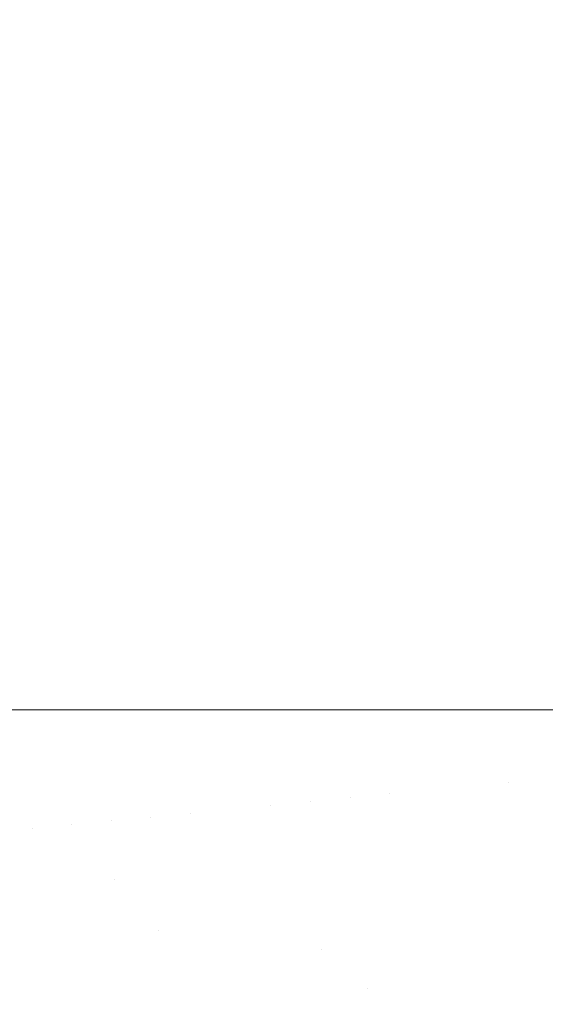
# Model space of a CAD drawing. Header units: centimetres. Extents: x -17.1 to 18.2, y 4.2 to 6.
# Tile 36 of 256: x -17.0617 to -17.044, y 4.2903 to 4.3234. Entities that reach past the tile are written whole.
import ezdxf

# ---------------------------------------------------------------- set-up
doc = ezdxf.new("R2010")
doc.units = ezdxf.units.CM
doc.header["$LTSCALE"] = 2.54
doc.layers.add('Lucido design-1', color=7, linetype='Continuous')

# ---------------------------------------------------------------- blocks, each defined once
blk = doc.blocks.new('Gruppo-3-1')
at = {"color": 7, "linetype": 'Continuous', "lineweight": 9}
for points, invisible_edges in [([(-17.060667, 5.900212, -2276.242882), (-17.062828, 5.900212, -2276.245501), (-17.062828, 4.300212, -2276.245501), (-17.061354, 4.300212, -2276.243714)], 10), ([(-17.061354, 4.300212, -2277.000626), (-17.062828, 4.300212, -2276.998839), (-17.062828, 5.900212, -2276.998839), (-17.061354, 5.900212, -2277.000626)], 10), ([(-17.061354, 4.300212, -2276.243714), (-17.060667, 4.300212, -2276.242882), (-17.060667, 5.900212, -2276.242882)], 10), ([(-17.061354, 5.900212, -2277.000626), (-17.060667, 5.900212, -2277.001458), (-17.060667, 4.300212, -2277.001458), (-17.061354, 4.300212, -2277.000626)], 10), ([(-17.058539, 5.900212, -2276.240513), (-17.060667, 5.900212, -2276.242882), (-17.060667, 4.300212, -2276.242882), (-17.058714, 4.300212, -2276.240708)], 10), ([(-17.060036, 4.300212, -2277.002161), (-17.060667, 4.300212, -2277.001458), (-17.060667, 5.900212, -2277.001458), (-17.060036, 5.900212, -2277.002161)], 10), ([(-17.060036, 5.900212, -2277.002161), (-17.058539, 5.900212, -2277.003827), (-17.058539, 4.300212, -2277.003827), (-17.060036, 4.300212, -2277.002161)], 10), ([(-17.058714, 4.300212, -2276.240708), (-17.058539, 4.300212, -2276.240513), (-17.058539, 5.900212, -2276.240513)], 10), ([(-17.058539, 5.900212, -2276.240513), (-17.058539, 4.300212, -2276.240513), (-17.0564, 4.300212, -2276.238323), (-17.0564, 5.900212, -2276.238323)], 5), ([(-17.057371, 4.300212, -2277.005023), (-17.058539, 4.300212, -2277.003827), (-17.058539, 5.900212, -2277.003827), (-17.057371, 5.900212, -2277.005023)], 10), ([(-17.057371, 5.900212, -2277.005023), (-17.0564, 5.900212, -2277.006016), (-17.0564, 4.300212, -2277.006016), (-17.057371, 4.300212, -2277.005023)], 10), ([(-17.05428, 5.900212, -2276.236328), (-17.0564, 5.900212, -2276.238323), (-17.0564, 4.300212, -2276.238323), (-17.056037, 4.300212, -2276.237982)], 10), ([(-17.0564, 5.900212, -2277.006016), (-17.05428, 5.900212, -2277.008012), (-17.05428, 4.300212, -2277.008012), (-17.056037, 4.300212, -2277.006358)], 10), ([(-17.056037, 4.300212, -2277.006358), (-17.0564, 4.300212, -2277.006016), (-17.0564, 5.900212, -2277.006016)], 10), ([(-17.056037, 4.300212, -2276.237982), (-17.05428, 4.300212, -2276.236328), (-17.05428, 5.900212, -2276.236328)], 10), ([(-17.052183, 5.900212, -2276.234513), (-17.05428, 5.900212, -2276.236328), (-17.05428, 4.300212, -2276.236328), (-17.053347, 4.300212, -2276.23552)], 10), ([(-17.053347, 4.300212, -2277.00882), (-17.05428, 4.300212, -2277.008012), (-17.05428, 5.900212, -2277.008012), (-17.053347, 5.900212, -2277.00882)], 10), ([(-17.053347, 4.300212, -2276.23552), (-17.052183, 4.300212, -2276.234513), (-17.052183, 5.900212, -2276.234513)], 10), ([(-17.053347, 5.900212, -2277.00882), (-17.052183, 5.900212, -2277.009827), (-17.052183, 4.300212, -2277.009827), (-17.053347, 4.300212, -2277.00882)], 10), ([(-17.050109, 5.900212, -2276.232865), (-17.052183, 5.900212, -2276.234513), (-17.052183, 4.300212, -2276.234513), (-17.050663, 4.300212, -2276.233305)], 10), ([(-17.052183, 5.900212, -2277.009827), (-17.050109, 5.900212, -2277.011474), (-17.050109, 4.300212, -2277.011474), (-17.05201, 4.300212, -2277.009965)], 10), ([(-17.05201, 4.300212, -2277.009965), (-17.052183, 4.300212, -2277.009827), (-17.052183, 5.900212, -2277.009827)], 10), ([(-17.050663, 4.300212, -2276.233305), (-17.050109, 4.300212, -2276.232865), (-17.050109, 5.900212, -2276.232865)], 10), ([(-17.050109, 5.900212, -2276.232865), (-17.050109, 4.300212, -2276.232865), (-17.048062, 4.300212, -2276.231374), (-17.048062, 5.900212, -2276.231374)], 5), ([(-17.049323, 4.300212, -2277.012048), (-17.050109, 4.300212, -2277.011474), (-17.050109, 5.900212, -2277.011474), (-17.049323, 5.900212, -2277.012048)], 10), ([(-17.049323, 5.900212, -2277.012048), (-17.048062, 5.900212, -2277.012966), (-17.048062, 4.300212, -2277.012966), (-17.049323, 4.300212, -2277.012048)], 10), ([(-17.046041, 5.900212, -2276.230027), (-17.048062, 5.900212, -2276.231374), (-17.048062, 4.300212, -2276.231374), (-17.047994, 4.300212, -2276.231328)], 10), ([(-17.046658, 4.300212, -2277.013902), (-17.048062, 4.300212, -2277.012966), (-17.048062, 5.900212, -2277.012966), (-17.046658, 5.900212, -2277.013902)], 10), ([(-17.047994, 4.300212, -2276.231328), (-17.046041, 4.300212, -2276.230027), (-17.046041, 5.900212, -2276.230027)], 10), ([(-17.046658, 5.900212, -2277.013902), (-17.046041, 5.900212, -2277.014313), (-17.046041, 4.300212, -2277.014313), (-17.046658, 4.300212, -2277.013902)], 10), ([(-17.044046, 5.900212, -2276.228814), (-17.046041, 5.900212, -2276.230027), (-17.046041, 4.300212, -2276.230027), (-17.045335, 4.300212, -2276.229597)], 10), ([(-17.045335, 4.300212, -2277.014743), (-17.046041, 4.300212, -2277.014313), (-17.046041, 5.900212, -2277.014313), (-17.045335, 5.900212, -2277.014743)], 10), ([(-17.045335, 4.300212, -2276.229597), (-17.044046, 4.300212, -2276.228814), (-17.044046, 5.900212, -2276.228814)], 10), ([(-17.045335, 5.900212, -2277.014743), (-17.044046, 5.900212, -2277.015526), (-17.044046, 4.300212, -2277.015526), (-17.045335, 4.300212, -2277.014743)], 10), ([(-17.042078, 5.900212, -2276.227727), (-17.044046, 5.900212, -2276.228814), (-17.044046, 4.300212, -2276.228814), (-17.042712, 4.300212, -2276.228077)], 10), ([(-17.061354, 4.300212, -2276.243714), (-17.062828, 4.300212, -2276.245501), (-17.062588, 4.296089, -2276.245308), (-17.061281, 4.296217, -2276.243704)], 14), ([(-17.061281, 4.296217, -2277.000635), (-17.062588, 4.296089, -2276.999031), (-17.062828, 4.300212, -2276.998839), (-17.061354, 4.300212, -2277.000626)], 11), ([(-17.060667, 4.300212, -2276.242882), (-17.061354, 4.300212, -2276.243714), (-17.061281, 4.296217, -2276.243704)], 10), ([(-17.061281, 4.296217, -2277.000635), (-17.061354, 4.300212, -2277.000626), (-17.060667, 4.300212, -2277.001458)], 9), ([(-17.061281, 4.296217, -2276.243704), (-17.059963, 4.296345, -2276.24217), (-17.060667, 4.300212, -2276.242882)], 11), ([(-17.059963, 4.296345, -2277.00217), (-17.061281, 4.296217, -2277.000635), (-17.060667, 4.300212, -2277.001458)], 11), ([(-17.058714, 4.300212, -2276.240708), (-17.060667, 4.300212, -2276.242882), (-17.059963, 4.296345, -2276.24217), (-17.058638, 4.296474, -2276.240704)], 14), ([(-17.060667, 4.300212, -2277.001458), (-17.060036, 4.300212, -2277.002161), (-17.059963, 4.296345, -2277.00217)], 10), ([(-17.058638, 4.296474, -2277.003636), (-17.059963, 4.296345, -2277.00217), (-17.060036, 4.300212, -2277.002161), (-17.058539, 4.300212, -2277.003827)], 11), ([(-17.058539, 4.300212, -2276.240513), (-17.058714, 4.300212, -2276.240708), (-17.058638, 4.296474, -2276.240704)], 10), ([(-17.058539, 4.300212, -2276.240513), (-17.058638, 4.296474, -2276.240704), (-17.057305, 4.296604, -2276.239306)], 11), ([(-17.057305, 4.296604, -2277.005034), (-17.058638, 4.296474, -2277.003636), (-17.058539, 4.300212, -2277.003827)], 11), ([(-17.057305, 4.296604, -2276.239306), (-17.0564, 4.300212, -2276.238323), (-17.058539, 4.300212, -2276.240513)], 9), ([(-17.058539, 4.300212, -2277.003827), (-17.057371, 4.300212, -2277.005023), (-17.057305, 4.296604, -2277.005034)], 10), ([(-17.057305, 4.296604, -2277.005034), (-17.057371, 4.300212, -2277.005023), (-17.0564, 4.300212, -2277.006016)], 9), ([(-17.0564, 4.300212, -2276.238323), (-17.057305, 4.296604, -2276.239306), (-17.055969, 4.296735, -2276.237975)], 11), ([(-17.0564, 4.300212, -2277.006016), (-17.055969, 4.296735, -2277.006365), (-17.057305, 4.296604, -2277.005034)], 11), ([(-17.055969, 4.296735, -2276.237975), (-17.056037, 4.300212, -2276.237982), (-17.0564, 4.300212, -2276.238323)], 9), ([(-17.0564, 4.300212, -2277.006016), (-17.056037, 4.300212, -2277.006358), (-17.055969, 4.296735, -2277.006365)], 10), ([(-17.055969, 4.296735, -2276.237975), (-17.054629, 4.296865, -2276.23671), (-17.05428, 4.300212, -2276.236328), (-17.056037, 4.300212, -2276.237982)], 11), ([(-17.056037, 4.300212, -2277.006358), (-17.05428, 4.300212, -2277.008012), (-17.054629, 4.296865, -2277.00763), (-17.055969, 4.296735, -2277.006365)], 14), ([(-17.05428, 4.300212, -2276.236328), (-17.054629, 4.296865, -2276.23671), (-17.053288, 4.296996, -2276.235509)], 11), ([(-17.053288, 4.296996, -2277.008831), (-17.054629, 4.296865, -2277.00763), (-17.05428, 4.300212, -2277.008012)], 11), ([(-17.053288, 4.296996, -2276.235509), (-17.053347, 4.300212, -2276.23552), (-17.05428, 4.300212, -2276.236328)], 9), ([(-17.05428, 4.300212, -2277.008012), (-17.053347, 4.300212, -2277.00882), (-17.053288, 4.296996, -2277.008831)], 10), ([(-17.053288, 4.296996, -2276.235509), (-17.051946, 4.297127, -2276.234372), (-17.052183, 4.300212, -2276.234513), (-17.053347, 4.300212, -2276.23552)], 11), ([(-17.051946, 4.297127, -2277.009968), (-17.053288, 4.296996, -2277.008831), (-17.053347, 4.300212, -2277.00882), (-17.052183, 4.300212, -2277.009827)], 11), ([(-17.050663, 4.300212, -2276.233305), (-17.052183, 4.300212, -2276.234513), (-17.051946, 4.297127, -2276.234372), (-17.050607, 4.297257, -2276.233297)], 14), ([(-17.052183, 4.300212, -2277.009827), (-17.05201, 4.300212, -2277.009965), (-17.051946, 4.297127, -2277.009968)], 10), ([(-17.050607, 4.297257, -2277.011043), (-17.051946, 4.297127, -2277.009968), (-17.05201, 4.300212, -2277.009965), (-17.050109, 4.300212, -2277.011474)], 11), ([(-17.050109, 4.300212, -2276.232865), (-17.050663, 4.300212, -2276.233305), (-17.050607, 4.297257, -2276.233297)], 10), ([(-17.050607, 4.297257, -2276.233297), (-17.04927, 4.297388, -2276.232282), (-17.050109, 4.300212, -2276.232865)], 11), ([(-17.04927, 4.297388, -2277.012058), (-17.050607, 4.297257, -2277.011043), (-17.050109, 4.300212, -2277.011474)], 11), ([(-17.048062, 4.300212, -2276.231374), (-17.050109, 4.300212, -2276.232865), (-17.04927, 4.297388, -2276.232282), (-17.047937, 4.297518, -2276.231327)], 14), ([(-17.050109, 4.300212, -2277.011474), (-17.049323, 4.300212, -2277.012048), (-17.04927, 4.297388, -2277.012058)], 10), ([(-17.047937, 4.297518, -2277.013013), (-17.04927, 4.297388, -2277.012058), (-17.049323, 4.300212, -2277.012048), (-17.048062, 4.300212, -2277.012966)], 11), ([(-17.047937, 4.297518, -2276.231327), (-17.047994, 4.300212, -2276.231328), (-17.048062, 4.300212, -2276.231374)], 9), ([(-17.048062, 4.300212, -2277.012966), (-17.046658, 4.300212, -2277.013902), (-17.04661, 4.297647, -2277.013911), (-17.047937, 4.297518, -2277.013013)], 14), ([(-17.047937, 4.297518, -2276.231327), (-17.04661, 4.297647, -2276.230429), (-17.046041, 4.300212, -2276.230027), (-17.047994, 4.300212, -2276.231328)], 11), ([(-17.04661, 4.297647, -2277.013911), (-17.046658, 4.300212, -2277.013902), (-17.046041, 4.300212, -2277.014313)], 9), ([(-17.046041, 4.300212, -2276.230027), (-17.04661, 4.297647, -2276.230429), (-17.045289, 4.297776, -2276.229588)], 11), ([(-17.045289, 4.297776, -2277.014752), (-17.04661, 4.297647, -2277.013911), (-17.046041, 4.300212, -2277.014313)], 11), ([(-17.045289, 4.297776, -2276.229588), (-17.045335, 4.300212, -2276.229597), (-17.046041, 4.300212, -2276.230027)], 9), ([(-17.046041, 4.300212, -2277.014313), (-17.045335, 4.300212, -2277.014743), (-17.045289, 4.297776, -2277.014752)], 10), ([(-17.045289, 4.297776, -2276.229588), (-17.043975, 4.297904, -2276.228801), (-17.044046, 4.300212, -2276.228814), (-17.045335, 4.300212, -2276.229597)], 11), ([(-17.045335, 4.300212, -2277.014743), (-17.044046, 4.300212, -2277.015526), (-17.043975, 4.297904, -2277.015539), (-17.045289, 4.297776, -2277.014752)], 14), ([(-17.04775, 4.294663, -2276.231327), (-17.046431, 4.294929, -2276.230429), (-17.04661, 4.297647, -2276.230429), (-17.047937, 4.297518, -2276.231327)], 15), ([(-17.047937, 4.297518, -2277.013013), (-17.04661, 4.297647, -2277.013911), (-17.046431, 4.294929, -2277.013911), (-17.04775, 4.294663, -2277.013013)], 15), ([(-17.045289, 4.297776, -2276.229588), (-17.04661, 4.297647, -2276.230429), (-17.046431, 4.294929, -2276.230429), (-17.045119, 4.295195, -2276.229588)], 15), ([(-17.045119, 4.295195, -2277.014752), (-17.046431, 4.294929, -2277.013911), (-17.04661, 4.297647, -2277.013911), (-17.045289, 4.297776, -2277.014752)], 15), ([(-17.045119, 4.295195, -2276.229588), (-17.043815, 4.295459, -2276.228801), (-17.043975, 4.297904, -2276.228801), (-17.045289, 4.297776, -2276.229588)], 15), ([(-17.045289, 4.297776, -2277.014752), (-17.043975, 4.297904, -2277.015539), (-17.043815, 4.295459, -2277.015539), (-17.045119, 4.295195, -2277.014752)], 15), ([(-17.050607, 4.297257, -2276.233297), (-17.051946, 4.297127, -2276.234372), (-17.051732, 4.293858, -2276.234372), (-17.050401, 4.294127, -2276.233297)], 15), ([(-17.050401, 4.294127, -2277.011043), (-17.051732, 4.293858, -2277.009968), (-17.051946, 4.297127, -2277.009968), (-17.050607, 4.297257, -2277.011043)], 15), ([(-17.050401, 4.294127, -2276.233297), (-17.049073, 4.294395, -2276.232282), (-17.04927, 4.297388, -2276.232282), (-17.050607, 4.297257, -2276.233297)], 15), ([(-17.050607, 4.297257, -2277.011043), (-17.04927, 4.297388, -2277.012058), (-17.049073, 4.294395, -2277.012058), (-17.050401, 4.294127, -2277.011043)], 15), ([(-17.047937, 4.297518, -2276.231327), (-17.04927, 4.297388, -2276.232282), (-17.049073, 4.294395, -2276.232282), (-17.04775, 4.294663, -2276.231327)], 15), ([(-17.04775, 4.294663, -2277.013013), (-17.049073, 4.294395, -2277.012058), (-17.04927, 4.297388, -2277.012058), (-17.047937, 4.297518, -2277.013013)], 15), ([(-17.053288, 4.296996, -2276.235509), (-17.054629, 4.296865, -2276.23671), (-17.054396, 4.293319, -2276.23671), (-17.053064, 4.293588, -2276.235509)], 15), ([(-17.053064, 4.293588, -2277.008831), (-17.054396, 4.293319, -2277.00763), (-17.054629, 4.296865, -2277.00763), (-17.053288, 4.296996, -2277.008831)], 15), ([(-17.053064, 4.293588, -2276.235509), (-17.051732, 4.293858, -2276.234372), (-17.051946, 4.297127, -2276.234372), (-17.053288, 4.296996, -2276.235509)], 15), ([(-17.053288, 4.296996, -2277.008831), (-17.051946, 4.297127, -2277.009968), (-17.051732, 4.293858, -2277.009968), (-17.053064, 4.293588, -2277.008831)], 15), ([(-17.057305, 4.296604, -2276.239306), (-17.058638, 4.296474, -2276.240704), (-17.058532, 4.294521, -2276.240704)], 11), ([(-17.058532, 4.294521, -2277.003636), (-17.058638, 4.296474, -2277.003636), (-17.057305, 4.296604, -2277.005034)], 11), ([(-17.058532, 4.294521, -2276.240704), (-17.057054, 4.292781, -2276.239306), (-17.057305, 4.296604, -2276.239306)], 11), ([(-17.057305, 4.296604, -2277.005034), (-17.057054, 4.292781, -2277.005034), (-17.058532, 4.294521, -2277.003636)], 11), ([(-17.055969, 4.296735, -2276.237975), (-17.057305, 4.296604, -2276.239306), (-17.057054, 4.292781, -2276.239306), (-17.055727, 4.29305, -2276.237975)], 15), ([(-17.055727, 4.29305, -2277.006365), (-17.057054, 4.292781, -2277.005034), (-17.057305, 4.296604, -2277.005034), (-17.055969, 4.296735, -2277.006365)], 15), ([(-17.055727, 4.29305, -2276.237975), (-17.054396, 4.293319, -2276.23671), (-17.054629, 4.296865, -2276.23671), (-17.055969, 4.296735, -2276.237975)], 15), ([(-17.055969, 4.296735, -2277.006365), (-17.054629, 4.296865, -2277.00763), (-17.054396, 4.293319, -2277.00763), (-17.055727, 4.29305, -2277.006365)], 15), ([(-17.059854, 4.294325, -2276.24217), (-17.059963, 4.296345, -2276.24217), (-17.061281, 4.296217, -2276.243704), (-17.061168, 4.294129, -2276.243704)], 15), ([(-17.061168, 4.294129, -2277.000635), (-17.061281, 4.296217, -2277.000635), (-17.059963, 4.296345, -2277.00217), (-17.059854, 4.294325, -2277.00217)], 15), ([(-17.058532, 4.294521, -2276.240704), (-17.058638, 4.296474, -2276.240704), (-17.059963, 4.296345, -2276.24217), (-17.059854, 4.294325, -2276.24217)], 15), ([(-17.059854, 4.294325, -2277.00217), (-17.059963, 4.296345, -2277.00217), (-17.058638, 4.296474, -2277.003636), (-17.058532, 4.294521, -2277.003636)], 15), ([(-17.061168, 4.294129, -2276.243704), (-17.061281, 4.296217, -2276.243704), (-17.062588, 4.296089, -2276.245308), (-17.062471, 4.293935, -2276.245308)], 15), ([(-17.062471, 4.293935, -2276.999031), (-17.062588, 4.296089, -2276.999031), (-17.061281, 4.296217, -2277.000635), (-17.061168, 4.294129, -2277.000635)], 15), ([(-17.044811, 4.292475, -2276.229588), (-17.043522, 4.292882, -2276.228801), (-17.043815, 4.295459, -2276.228801), (-17.045119, 4.295195, -2276.229588)], 15), ([(-17.045119, 4.295195, -2277.014752), (-17.043815, 4.295459, -2277.015539), (-17.043522, 4.292882, -2277.015539), (-17.044811, 4.292475, -2277.014752)], 15), ([(-17.047408, 4.291655, -2276.231327), (-17.046106, 4.292066, -2276.230429), (-17.046431, 4.294929, -2276.230429), (-17.04775, 4.294663, -2276.231327)], 15), ([(-17.04775, 4.294663, -2277.013013), (-17.046431, 4.294929, -2277.013911), (-17.046106, 4.292066, -2277.013911), (-17.047408, 4.291655, -2277.013013)], 15), ([(-17.045119, 4.295195, -2276.229588), (-17.046431, 4.294929, -2276.230429), (-17.046106, 4.292066, -2276.230429), (-17.044811, 4.292475, -2276.229588)], 15), ([(-17.044811, 4.292475, -2277.014752), (-17.046106, 4.292066, -2277.013911), (-17.046431, 4.294929, -2277.013911), (-17.045119, 4.295195, -2277.014752)], 15), ([(-17.04775, 4.294663, -2276.231327), (-17.049073, 4.294395, -2276.232282), (-17.048716, 4.291242, -2276.232282), (-17.047408, 4.291655, -2276.231327)], 15), ([(-17.047408, 4.291655, -2277.013013), (-17.048716, 4.291242, -2277.012058), (-17.049073, 4.294395, -2277.012058), (-17.04775, 4.294663, -2277.013013)], 15), ([(-17.061168, 4.294129, -2276.243704), (-17.061003, 4.291983, -2276.243704), (-17.059694, 4.292247, -2276.24217), (-17.059854, 4.294325, -2276.24217)], 15), ([(-17.059854, 4.294325, -2277.00217), (-17.059694, 4.292247, -2277.00217), (-17.061003, 4.291983, -2277.000635), (-17.061168, 4.294129, -2277.000635)], 15), ([(-17.059854, 4.294325, -2276.24217), (-17.059694, 4.292247, -2276.24217), (-17.058378, 4.292514, -2276.240704), (-17.058532, 4.294521, -2276.240704)], 15), ([(-17.058532, 4.294521, -2277.003636), (-17.058378, 4.292514, -2277.003636), (-17.059694, 4.292247, -2277.00217), (-17.059854, 4.294325, -2277.00217)], 15), ([(-17.058532, 4.294521, -2276.240704), (-17.058378, 4.292514, -2276.240704), (-17.057054, 4.292781, -2276.239306)], 11), ([(-17.057054, 4.292781, -2277.005034), (-17.058378, 4.292514, -2277.003636), (-17.058532, 4.294521, -2277.003636)], 11), ([(-17.050027, 4.290828, -2276.233297), (-17.048716, 4.291242, -2276.232282), (-17.049073, 4.294395, -2276.232282), (-17.050401, 4.294127, -2276.233297)], 15), ([(-17.050401, 4.294127, -2277.011043), (-17.049073, 4.294395, -2277.012058), (-17.048716, 4.291242, -2277.012058), (-17.050027, 4.290828, -2277.011043)], 15), ([(-17.062471, 4.293935, -2276.245308), (-17.062301, 4.29172, -2276.245308), (-17.061003, 4.291983, -2276.243704), (-17.061168, 4.294129, -2276.243704)], 15), ([(-17.061168, 4.294129, -2277.000635), (-17.061003, 4.291983, -2277.000635), (-17.062301, 4.29172, -2276.999031), (-17.062471, 4.293935, -2276.999031)], 15), ([(-17.050027, 4.290828, -2276.233297), (-17.050401, 4.294127, -2276.233297), (-17.051732, 4.293858, -2276.234372), (-17.05156, 4.292156, -2276.234372)], 15), ([(-17.05156, 4.292156, -2277.009968), (-17.051732, 4.293858, -2277.009968), (-17.050401, 4.294127, -2277.011043), (-17.050027, 4.290828, -2277.011043)], 15), ([(-17.05156, 4.292156, -2276.234372), (-17.051732, 4.293858, -2276.234372), (-17.053064, 4.293588, -2276.235509), (-17.052885, 4.291815, -2276.235509)], 15), ([(-17.052885, 4.291815, -2277.008831), (-17.053064, 4.293588, -2277.008831), (-17.051732, 4.293858, -2277.009968), (-17.05156, 4.292156, -2277.009968)], 15), ([(-17.05421, 4.291473, -2276.23671), (-17.054396, 4.293319, -2276.23671), (-17.055727, 4.29305, -2276.237975), (-17.055533, 4.291132, -2276.237975)], 15), ([(-17.055533, 4.291132, -2277.006365), (-17.055727, 4.29305, -2277.006365), (-17.054396, 4.293319, -2277.00763), (-17.05421, 4.291473, -2277.00763)], 15), ([(-17.052885, 4.291815, -2276.235509), (-17.053064, 4.293588, -2276.235509), (-17.054396, 4.293319, -2276.23671), (-17.05421, 4.291473, -2276.23671)], 15), ([(-17.05421, 4.291473, -2277.00763), (-17.054396, 4.293319, -2277.00763), (-17.053064, 4.293588, -2277.008831), (-17.052885, 4.291815, -2277.008831)], 15), ([(-17.055533, 4.291132, -2276.237975), (-17.055727, 4.29305, -2276.237975), (-17.057054, 4.292781, -2276.239306), (-17.056854, 4.290792, -2276.239306)], 15), ([(-17.056854, 4.290792, -2277.005034), (-17.057054, 4.292781, -2277.005034), (-17.055727, 4.29305, -2277.006365), (-17.055533, 4.291132, -2277.006365)], 15), ([(-17.056854, 4.290792, -2276.239306), (-17.057054, 4.292781, -2276.239306), (-17.058378, 4.292514, -2276.240704), (-17.05817, 4.290453, -2276.240704)], 15), ([(-17.05817, 4.290453, -2277.003636), (-17.058378, 4.292514, -2277.003636), (-17.057054, 4.292781, -2277.005034), (-17.056854, 4.290792, -2277.005034)], 15), ([(-17.044339, 4.289629, -2276.229588), (-17.043076, 4.290185, -2276.228801), (-17.043522, 4.292882, -2276.228801), (-17.044811, 4.292475, -2276.229588)], 15), ([(-17.044811, 4.292475, -2277.014752), (-17.043522, 4.292882, -2277.015539), (-17.043076, 4.290185, -2277.015539), (-17.044339, 4.289629, -2277.014752)], 15), ([(-17.05817, 4.290453, -2276.240704), (-17.058378, 4.292514, -2276.240704), (-17.059694, 4.292247, -2276.24217), (-17.059479, 4.290115, -2276.24217)], 15), ([(-17.059479, 4.290115, -2277.00217), (-17.059694, 4.292247, -2277.00217), (-17.058378, 4.292514, -2277.003636), (-17.05817, 4.290453, -2277.003636)], 15), ([(-17.044811, 4.292475, -2276.229588), (-17.046106, 4.292066, -2276.230429), (-17.04561, 4.289069, -2276.230429), (-17.044339, 4.289629, -2276.229588)], 15), ([(-17.044339, 4.289629, -2277.014752), (-17.04561, 4.289069, -2277.013911), (-17.046106, 4.292066, -2277.013911), (-17.044811, 4.292475, -2277.014752)], 15), ([(-17.06078, 4.28978, -2276.243704), (-17.061003, 4.291983, -2276.243704), (-17.062301, 4.29172, -2276.245308), (-17.062072, 4.289447, -2276.245308)], 15), ([(-17.062072, 4.289447, -2276.999031), (-17.062301, 4.29172, -2276.999031), (-17.061003, 4.291983, -2277.000635), (-17.06078, 4.28978, -2277.000635)], 15), ([(-17.059479, 4.290115, -2276.24217), (-17.059694, 4.292247, -2276.24217), (-17.061003, 4.291983, -2276.243704), (-17.06078, 4.28978, -2276.243704)], 15), ([(-17.06078, 4.28978, -2277.000635), (-17.061003, 4.291983, -2277.000635), (-17.059694, 4.292247, -2277.00217), (-17.059479, 4.290115, -2277.00217)], 15), ([(-17.052885, 4.291815, -2276.235509), (-17.052656, 4.289997, -2276.235509), (-17.051341, 4.290413, -2276.234372), (-17.05156, 4.292156, -2276.234372)], 15), ([(-17.05156, 4.292156, -2277.009968), (-17.051341, 4.290413, -2277.009968), (-17.052656, 4.289997, -2277.008831), (-17.052885, 4.291815, -2277.008831)], 15), ([(-17.05156, 4.292156, -2276.234372), (-17.051341, 4.290413, -2276.234372), (-17.050027, 4.290828, -2276.233297)], 11), ([(-17.050027, 4.290828, -2277.011043), (-17.051341, 4.290413, -2277.009968), (-17.05156, 4.292156, -2277.009968)], 11), ([(-17.04561, 4.289069, -2276.230429), (-17.046106, 4.292066, -2276.230429), (-17.047408, 4.291655, -2276.231327), (-17.047172, 4.290097, -2276.231327)], 15), ([(-17.047172, 4.290097, -2277.013013), (-17.047408, 4.291655, -2277.013013), (-17.046106, 4.292066, -2277.013911), (-17.04561, 4.289069, -2277.013911)], 15), ([(-17.05421, 4.291473, -2276.23671), (-17.053972, 4.289582, -2276.23671), (-17.052656, 4.289997, -2276.235509), (-17.052885, 4.291815, -2276.235509)], 15), ([(-17.052885, 4.291815, -2277.008831), (-17.052656, 4.289997, -2277.008831), (-17.053972, 4.289582, -2277.00763), (-17.05421, 4.291473, -2277.00763)], 15), ([(-17.047172, 4.290097, -2276.231327), (-17.047408, 4.291655, -2276.231327), (-17.048716, 4.291242, -2276.232282), (-17.048468, 4.289609, -2276.232282)], 15), ([(-17.048468, 4.289609, -2277.012058), (-17.048716, 4.291242, -2277.012058), (-17.047408, 4.291655, -2277.013013), (-17.047172, 4.290097, -2277.013013)], 15), ([(-17.055533, 4.291132, -2276.237975), (-17.055286, 4.289167, -2276.237975), (-17.053972, 4.289582, -2276.23671), (-17.05421, 4.291473, -2276.23671)], 15), ([(-17.05421, 4.291473, -2277.00763), (-17.053972, 4.289582, -2277.00763), (-17.055286, 4.289167, -2277.006365), (-17.055533, 4.291132, -2277.006365)], 15), ([(-17.056854, 4.290792, -2276.239306), (-17.056597, 4.288753, -2276.239306), (-17.055286, 4.289167, -2276.237975), (-17.055533, 4.291132, -2276.237975)], 15), ([(-17.055533, 4.291132, -2277.006365), (-17.055286, 4.289167, -2277.006365), (-17.056597, 4.288753, -2277.005034), (-17.056854, 4.290792, -2277.005034)], 15), ([(-17.048468, 4.289609, -2276.232282), (-17.048716, 4.291242, -2276.232282), (-17.050027, 4.290828, -2276.233297), (-17.049768, 4.28912, -2276.233297)], 15), ([(-17.049768, 4.28912, -2277.011043), (-17.050027, 4.290828, -2277.011043), (-17.048716, 4.291242, -2277.012058), (-17.048468, 4.289609, -2277.012058)], 15), ([(-17.05817, 4.290453, -2276.240704), (-17.057904, 4.28834, -2276.240704), (-17.056597, 4.288753, -2276.239306), (-17.056854, 4.290792, -2276.239306)], 15), ([(-17.056854, 4.290792, -2277.005034), (-17.056597, 4.288753, -2277.005034), (-17.057904, 4.28834, -2277.003636), (-17.05817, 4.290453, -2277.003636)], 15), ([(-17.049768, 4.28912, -2276.233297), (-17.050027, 4.290828, -2276.233297), (-17.051341, 4.290413, -2276.234372), (-17.05107, 4.288629, -2276.234372)], 15), ([(-17.05107, 4.288629, -2277.009968), (-17.051341, 4.290413, -2277.009968), (-17.050027, 4.290828, -2277.011043), (-17.049768, 4.28912, -2277.011043)], 15), ([(-17.059479, 4.290115, -2276.24217), (-17.059204, 4.28793, -2276.24217), (-17.057904, 4.28834, -2276.240704), (-17.05817, 4.290453, -2276.240704)], 15), ([(-17.05817, 4.290453, -2277.003636), (-17.057904, 4.28834, -2277.003636), (-17.059204, 4.28793, -2277.00217), (-17.059479, 4.290115, -2277.00217)], 15), ([(-17.05107, 4.288629, -2276.234372), (-17.051341, 4.290413, -2276.234372), (-17.052656, 4.289997, -2276.235509), (-17.052374, 4.288138, -2276.235509)], 15), ([(-17.052374, 4.288138, -2277.008831), (-17.052656, 4.289997, -2277.008831), (-17.051341, 4.290413, -2277.009968), (-17.05107, 4.288629, -2277.009968)], 15)]:
    blk.add_3dface(points, dxfattribs=dict(at, invisible_edges=invisible_edges))
blk = doc.blocks.new('Gruppo-4-1')
at = {"color": 7}
blk.add_blockref('Gruppo-3-1', (0, 0), dxfattribs=at)

msp = doc.modelspace()

# ---------------------------------------------------------------- block references
at = {"layer": 'Lucido design-1', "color": 7}
msp.add_blockref('Gruppo-4-1', (0, 0), dxfattribs=at)

doc.saveas('drawing.dxf')
